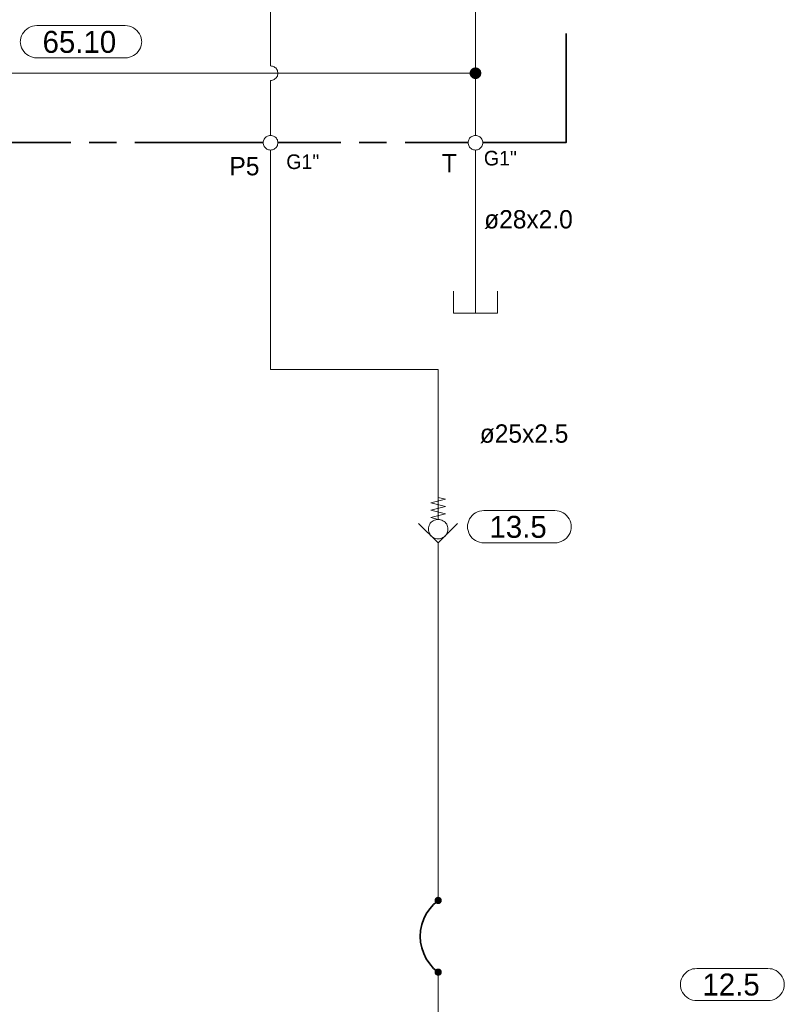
# Model space of a CAD drawing. Header units: millimetres. Extents: x 0 to 138, y 0 to 47.
# Tile 56 of 165: x 31.17 to 34.45, y 11.72 to 15.95. Entities that reach past the tile are written whole.
import ezdxf

# ---------------------------------------------------------------- set-up
doc = ezdxf.new("R2010")
doc.units = ezdxf.units.MM
for name, color, linetype in [('PDF_Geomertry', 7, 'Continuous'), ('PDF_Solid Fills', 7, 'Continuous'), ('PDF_Text', 7, 'Continuous')]:
    doc.layers.add(name, color=color, linetype=linetype)
doc.styles.add('PDF Arial', font='txt')

msp = doc.modelspace()

# ---------------------------------------------------------------- hatches: boundary and pattern name
at = {"layer": 'PDF_Solid Fills', "transparency": 33554559}
for points in [[(33.1265, 15.7188), (33.114, 15.7401), (33.1168, 15.7415)], [(33.1265, 15.7188), (33.1168, 15.7415), (33.1201, 15.7429)], [(33.1265, 15.7188), (33.1201, 15.7429), (33.1229, 15.7429)], [(33.1265, 15.7188), (33.1229, 15.7429), (33.1265, 15.7438)], [(33.1265, 15.7188), (33.1265, 15.7438), (33.1299, 15.7429)], [(33.1265, 15.7188), (33.1335, 15.7429), (33.1363, 15.7415)], [(33.1265, 15.7188), (33.1299, 15.7429), (33.1335, 15.7429)], [(33.1265, 15.7188), (33.1363, 15.7415), (33.139, 15.7401)], [(33.1265, 15.7188), (33.1015, 15.7215), (33.1021, 15.7249)], [(33.1265, 15.7188), (33.1015, 15.7188), (33.1015, 15.7215)], [(33.1265, 15.7188), (33.1015, 15.7151), (33.1015, 15.7188)], [(33.1265, 15.7188), (33.1021, 15.7118), (33.1015, 15.7151)], [(33.1265, 15.7188), (33.1021, 15.7249), (33.1035, 15.7276)], [(33.1265, 15.7188), (33.1035, 15.709), (33.1021, 15.7118)], [(33.1265, 15.7188), (33.1035, 15.7276), (33.1049, 15.7313)], [(33.1265, 15.7188), (33.1049, 15.7054), (33.1035, 15.709)], [(33.1265, 15.7188), (33.1049, 15.7313), (33.1063, 15.734)], [(33.1265, 15.7188), (33.1063, 15.7035), (33.1049, 15.7054)], [(33.1265, 15.7188), (33.1063, 15.734), (33.109, 15.736)], [(33.1265, 15.7188), (33.109, 15.7007), (33.1063, 15.7035)], [(33.1265, 15.7188), (33.109, 15.736), (33.1113, 15.7382)], [(33.1265, 15.7188), (33.1113, 15.6985), (33.109, 15.7007)], [(33.1265, 15.7188), (33.1113, 15.7382), (33.114, 15.7401)], [(33.1265, 15.7188), (33.114, 15.6965), (33.1113, 15.6985)], [(33.1265, 15.7188), (33.1168, 15.6951), (33.114, 15.6965)], [(33.1265, 15.7188), (33.1201, 15.6943), (33.1168, 15.6951)], [(33.1265, 15.7188), (33.1229, 15.6938), (33.1201, 15.6943)], [(33.1265, 15.7188), (33.1265, 15.6929), (33.1229, 15.6938)], [(33.1265, 15.7188), (33.139, 15.7401), (33.1418, 15.7382)], [(33.1265, 15.7188), (33.1418, 15.7382), (33.1446, 15.736)], [(33.1265, 15.7188), (33.1446, 15.736), (33.1465, 15.734)], [(33.1265, 15.7188), (33.1465, 15.734), (33.1488, 15.7313)], [(33.1265, 15.7188), (33.1488, 15.7313), (33.1501, 15.7276)], [(33.1265, 15.7188), (33.1501, 15.7276), (33.1507, 15.7249)], [(33.1265, 15.7188), (33.1507, 15.7249), (33.1515, 15.7215)], [(33.1265, 15.7188), (33.1515, 15.7215), (33.1515, 15.7188)], [(33.1265, 15.7188), (33.1299, 15.6938), (33.1265, 15.6929)], [(33.1265, 15.7188), (33.1335, 15.6943), (33.1299, 15.6938)], [(33.1265, 15.7188), (33.1363, 15.6951), (33.1335, 15.6943)], [(33.1265, 15.7188), (33.139, 15.6965), (33.1363, 15.6951)], [(33.1265, 15.7188), (33.1418, 15.6985), (33.139, 15.6965)], [(33.1265, 15.7188), (33.1446, 15.7007), (33.1418, 15.6985)], [(33.1265, 15.7188), (33.1465, 15.7035), (33.1446, 15.7007)], [(33.1265, 15.7188), (33.1488, 15.7054), (33.1465, 15.7035)], [(33.1265, 15.7188), (33.1501, 15.709), (33.1488, 15.7054)], [(33.1265, 15.7188), (33.1507, 15.7118), (33.1501, 15.709)], [(33.1265, 15.7188), (33.1515, 15.7151), (33.1507, 15.7118)], [(33.1265, 15.7188), (33.1515, 15.7188), (33.1515, 15.7151)], [(32.966, 12.1632), (32.9507, 12.1674), (32.9515, 12.1693)], [(32.966, 12.1632), (32.9507, 12.1651), (32.9507, 12.1674)], [(32.966, 12.1632), (32.9507, 12.1632), (32.9507, 12.1651)], [(32.966, 12.1632), (32.9507, 12.161), (32.9507, 12.1632)], [(32.966, 12.1632), (32.9507, 12.159), (32.9507, 12.161)], [(32.966, 12.1632), (32.9515, 12.1568), (32.9507, 12.159)], [(32.966, 12.1632), (32.9515, 12.1693), (32.9529, 12.1707)], [(32.966, 12.1632), (32.9529, 12.1554), (32.9515, 12.1568)], [(32.966, 12.1632), (32.9529, 12.1707), (32.9535, 12.1729)], [(32.966, 12.1632), (32.9535, 12.1535), (32.9529, 12.1554)], [(32.966, 12.1632), (32.9535, 12.1729), (32.9549, 12.1743)], [(32.966, 12.1632), (32.9549, 12.1521), (32.9535, 12.1535)], [(32.966, 12.1632), (32.9549, 12.1743), (32.9571, 12.1757)], [(32.966, 12.1632), (32.9571, 12.1507), (32.9549, 12.1521)], [(32.966, 12.1632), (32.9571, 12.1757), (32.9585, 12.1771)], [(32.966, 12.1632), (32.9585, 12.1499), (32.9571, 12.1507)], [(32.966, 12.1632), (32.9585, 12.1771), (32.9604, 12.1776)], [(32.966, 12.1632), (32.9604, 12.1485), (32.9585, 12.1499)], [(32.966, 12.1632), (32.9604, 12.1776), (32.9618, 12.1785)], [(32.966, 12.1632), (32.9618, 12.1479), (32.9604, 12.1485)], [(32.966, 12.1632), (32.9618, 12.1785), (32.964, 12.179)], [(32.966, 12.1632), (32.964, 12.1479), (32.9618, 12.1479)], [(32.966, 12.1632), (32.964, 12.179), (32.966, 12.179)], [(32.966, 12.1632), (32.966, 12.1479), (32.964, 12.1479)], [(32.966, 12.1632), (32.9682, 12.179), (32.9701, 12.1785)], [(32.966, 12.1632), (32.966, 12.179), (32.9682, 12.179)], [(32.966, 12.1632), (32.9701, 12.1785), (32.9724, 12.1776)], [(32.966, 12.1632), (32.9724, 12.1776), (32.9743, 12.1771)], [(32.966, 12.1632), (32.9743, 12.1771), (32.9757, 12.1757)], [(32.966, 12.1632), (32.9757, 12.1757), (32.9771, 12.1743)], [(32.966, 12.1632), (32.9771, 12.1743), (32.9785, 12.1729)], [(32.966, 12.1632), (32.9785, 12.1729), (32.9799, 12.1707)], [(32.966, 12.1632), (32.9799, 12.1707), (32.9807, 12.1693)], [(32.966, 12.1632), (32.9807, 12.1693), (32.9813, 12.1674)], [(32.966, 12.1632), (32.9813, 12.1674), (32.9821, 12.1651)], [(32.966, 12.1632), (32.9821, 12.1651), (32.9821, 12.1632)], [(32.966, 12.1632), (32.9682, 12.1479), (32.966, 12.1479)], [(32.966, 12.1632), (32.9701, 12.1479), (32.9682, 12.1479)], [(32.966, 12.1632), (32.9724, 12.1485), (32.9701, 12.1479)], [(32.966, 12.1632), (32.9743, 12.1499), (32.9724, 12.1485)], [(32.966, 12.1632), (32.9757, 12.1507), (32.9743, 12.1499)], [(32.966, 12.1632), (32.9771, 12.1521), (32.9757, 12.1507)], [(32.966, 12.1632), (32.9785, 12.1535), (32.9771, 12.1521)], [(32.966, 12.1632), (32.9799, 12.1554), (32.9785, 12.1535)], [(32.966, 12.1632), (32.9807, 12.1568), (32.9799, 12.1554)], [(32.966, 12.1632), (32.9813, 12.159), (32.9807, 12.1568)], [(32.966, 12.1632), (32.9821, 12.161), (32.9813, 12.159)], [(32.966, 12.1632), (32.9821, 12.1632), (32.9821, 12.161)], [(32.966, 11.8554), (32.9507, 11.859), (32.9515, 11.861)], [(32.966, 11.8554), (32.9507, 11.8576), (32.9507, 11.859)], [(32.966, 11.8554), (32.9507, 11.8554), (32.9507, 11.8576)], [(32.966, 11.8554), (32.9507, 11.8535), (32.9507, 11.8554)], [(32.966, 11.8554), (32.9507, 11.8512), (32.9507, 11.8535)], [(32.966, 11.8554), (32.9515, 11.8493), (32.9507, 11.8512)], [(32.966, 11.8554), (32.9515, 11.861), (32.9529, 11.8632)], [(32.966, 11.8554), (32.9529, 11.8471), (32.9515, 11.8493)], [(32.966, 11.8554), (32.9529, 11.8632), (32.9535, 11.8646)], [(32.966, 11.8554), (32.9535, 11.8457), (32.9529, 11.8471)], [(32.966, 11.8554), (32.9535, 11.8646), (32.9549, 11.8665)], [(32.966, 11.8554), (32.9549, 11.8443), (32.9535, 11.8457)], [(32.966, 11.8554), (32.9549, 11.8665), (32.9571, 11.8679)], [(32.966, 11.8554), (32.9571, 11.8429), (32.9549, 11.8443)], [(32.966, 11.8554), (32.9571, 11.8679), (32.9585, 11.8688)], [(32.966, 11.8554), (32.9585, 11.8415), (32.9571, 11.8429)], [(32.966, 11.8554), (32.9585, 11.8688), (32.9604, 11.8693)], [(32.966, 11.8554), (32.9604, 11.841), (32.9585, 11.8415)], [(32.966, 11.8554), (32.9604, 11.8693), (32.9618, 11.8701)], [(32.966, 11.8554), (32.9618, 11.8401), (32.9604, 11.841)], [(32.966, 11.8554), (32.9618, 11.8701), (32.964, 11.8707)], [(32.966, 11.8554), (32.964, 11.8396), (32.9618, 11.8401)], [(32.966, 11.8554), (32.964, 11.8707), (32.966, 11.8707)], [(32.966, 11.8554), (32.966, 11.8396), (32.964, 11.8396)], [(32.966, 11.8554), (32.9682, 11.8707), (32.9701, 11.8701)], [(32.966, 11.8554), (32.966, 11.8707), (32.9682, 11.8707)], [(32.966, 11.8554), (32.9701, 11.8701), (32.9724, 11.8693)], [(32.966, 11.8554), (32.9724, 11.8693), (32.9743, 11.8688)], [(32.966, 11.8554), (32.9743, 11.8688), (32.9757, 11.8679)], [(32.966, 11.8554), (32.9757, 11.8679), (32.9771, 11.8665)], [(32.966, 11.8554), (32.9771, 11.8665), (32.9785, 11.8646)], [(32.966, 11.8554), (32.9785, 11.8646), (32.9799, 11.8632)], [(32.966, 11.8554), (32.9799, 11.8632), (32.9807, 11.861)], [(32.966, 11.8554), (32.9807, 11.861), (32.9813, 11.859)], [(32.966, 11.8554), (32.9813, 11.859), (32.9821, 11.8576)], [(32.966, 11.8554), (32.9821, 11.8576), (32.9821, 11.8554)], [(32.966, 11.8554), (32.9682, 11.8396), (32.966, 11.8396)], [(32.966, 11.8554), (32.9701, 11.8401), (32.9682, 11.8396)], [(32.966, 11.8554), (32.9724, 11.841), (32.9701, 11.8401)], [(32.966, 11.8554), (32.9743, 11.8415), (32.9724, 11.841)], [(32.966, 11.8554), (32.9757, 11.8429), (32.9743, 11.8415)], [(32.966, 11.8554), (32.9771, 11.8443), (32.9757, 11.8429)], [(32.966, 11.8554), (32.9785, 11.8457), (32.9771, 11.8443)], [(32.966, 11.8554), (32.9799, 11.8471), (32.9785, 11.8457)], [(32.966, 11.8554), (32.9807, 11.8493), (32.9799, 11.8471)], [(32.966, 11.8554), (32.9813, 11.8512), (32.9807, 11.8493)], [(32.966, 11.8554), (32.9821, 11.8535), (32.9813, 11.8512)], [(32.966, 11.8554), (32.9821, 11.8554), (32.9821, 11.8535)]]:
    msp.add_hatch(color=256, dxfattribs=at).paths.add_polyline_path(points)

# ---------------------------------------------------------------- linework, layer by layer
at = {"layer": 'PDF_Geomertry', "lineweight": 15}
for points in [[(33.1265, 16.9221), (33.1265, 15.7188)], [(32.2465, 15.7499), (32.2465, 15.9826)], [(32.2465, 15.4513), (32.2465, 15.6868), (32.2507, 15.6874), (32.2543, 15.6882), (32.2585, 15.6896), (32.2618, 15.691), (32.2654, 15.6938), (32.2687, 15.6965), (32.2715, 15.6993), (32.2738, 15.7026), (32.2757, 15.7062), (32.2765, 15.7104), (32.2779, 15.7146), (32.2779, 15.7188), (32.2779, 15.7221), (32.2765, 15.7262), (32.2757, 15.7304), (32.2738, 15.734), (32.2715, 15.7374), (32.2687, 15.741), (32.2654, 15.7429), (32.2618, 15.7457), (32.2585, 15.7471), (32.2543, 15.7485), (32.2507, 15.7493), (32.2465, 15.7499), (32.2507, 15.7493), (32.2543, 15.7485), (32.2585, 15.7471), (32.2618, 15.7457), (32.2654, 15.7429), (32.2687, 15.741), (32.2715, 15.7374), (32.2738, 15.734), (32.2757, 15.7304), (32.2765, 15.7262), (32.2779, 15.7221), (32.2779, 15.7188), (32.2779, 15.7146), (32.2765, 15.7104), (32.2757, 15.7062), (32.2738, 15.7026), (32.2715, 15.6993), (32.2687, 15.6965), (32.2654, 15.6938), (32.2618, 15.691), (32.2585, 15.6896), (32.2543, 15.6882), (32.2507, 15.6874), (32.2465, 15.6868)], [(23.2785, 15.7188), (26.2085, 15.7188), (28.3201, 15.7188), (31.014, 15.7188), (33.1265, 15.7188), (33.1265, 15.4513)], [(32.966, 13.8951), (32.9979, 13.8874), (32.9349, 13.8715), (32.9979, 13.8563), (32.9349, 13.8401), (32.9979, 13.8243), (32.9349, 13.809), (32.966, 13.8007), (32.966, 14.4451), (32.2465, 14.4451), (32.2465, 15.3882)], [(33.1265, 14.6874), (33.1265, 14.8257), (33.1265, 15.3882)], [(33.0321, 14.7818), (33.0321, 14.6874), (33.221, 14.6874), (33.221, 14.7818)], [(33.0501, 13.7832), (32.966, 13.6999), (32.8826, 13.7832)], [(32.966, 13.6999), (32.966, 13.6749), (32.966, 12.1632)], [(32.966, 10.4749), (32.966, 11.8554)]]:
    msp.add_lwpolyline(points, dxfattribs=at)
for points in [[(31.6224, 15.9229), (31.6321, 15.9221), (31.641, 15.9201), (31.6493, 15.9174), (31.6576, 15.9132), (31.6654, 15.9082), (31.6724, 15.9021), (31.6785, 15.8951), (31.6835, 15.8874), (31.6876, 15.879), (31.691, 15.8701), (31.6924, 15.861), (31.6932, 15.8521), (31.6932, 15.8549), (31.6924, 15.8457), (31.691, 15.8368), (31.6876, 15.8276), (31.6835, 15.8201), (31.6785, 15.8118), (31.6724, 15.8049), (31.6654, 15.7993), (31.6576, 15.7938), (31.6493, 15.7896), (31.641, 15.7868), (31.6321, 15.7846), (31.6224, 15.7846), (31.2424, 15.7846), (31.2326, 15.7846), (31.2237, 15.7868), (31.2154, 15.7896), (31.2071, 15.7938), (31.1993, 15.7993), (31.1924, 15.8049), (31.1862, 15.8118), (31.1807, 15.8201), (31.1765, 15.8276), (31.1737, 15.8368), (31.1724, 15.8457), (31.1715, 15.8549), (31.1715, 15.8521), (31.1724, 15.861), (31.1737, 15.8701), (31.1765, 15.879), (31.1807, 15.8874), (31.1862, 15.8951), (31.1924, 15.9021), (31.1993, 15.9082), (31.2071, 15.9132), (31.2154, 15.9174), (31.2237, 15.9201), (31.2326, 15.9221), (31.2424, 15.9229), (31.6224, 15.9229)], [(32.2779, 15.4201), (32.2779, 15.4235), (32.2765, 15.4276), (32.2757, 15.4318), (32.2738, 15.4354), (32.2715, 15.4388), (32.2687, 15.4424), (32.2654, 15.4443), (32.2618, 15.4471), (32.2585, 15.4485), (32.2543, 15.4499), (32.2507, 15.4507), (32.2465, 15.4513), (32.2424, 15.4507), (32.2382, 15.4499), (32.234, 15.4485), (32.2307, 15.4471), (32.2271, 15.4443), (32.2243, 15.4424), (32.2215, 15.4388), (32.2196, 15.4354), (32.2174, 15.4318), (32.216, 15.4276), (32.2154, 15.4235), (32.2146, 15.4201), (32.2154, 15.416), (32.216, 15.4118), (32.2174, 15.4076), (32.2196, 15.404), (32.2215, 15.4007), (32.2243, 15.3979), (32.2271, 15.3951), (32.2307, 15.3924), (32.234, 15.391), (32.2382, 15.3896), (32.2424, 15.3888), (32.2465, 15.3882), (32.2507, 15.3888), (32.2543, 15.3896), (32.2585, 15.391), (32.2618, 15.3924), (32.2654, 15.3951), (32.2687, 15.3979), (32.2715, 15.4007), (32.2738, 15.404), (32.2757, 15.4076), (32.2765, 15.4118), (32.2779, 15.416), (32.2779, 15.4201)], [(33.1576, 15.4201), (33.1576, 15.4235), (33.1571, 15.4276), (33.1557, 15.4318), (33.1535, 15.4354), (33.1515, 15.4388), (33.1488, 15.4424), (33.146, 15.4443), (33.1424, 15.4471), (33.1382, 15.4485), (33.1349, 15.4499), (33.1307, 15.4507), (33.1265, 15.4513), (33.1224, 15.4507), (33.1182, 15.4499), (33.1146, 15.4485), (33.1113, 15.4471), (33.1076, 15.4443), (33.1043, 15.4424), (33.1015, 15.4388), (33.0993, 15.4354), (33.0974, 15.4318), (33.096, 15.4276), (33.0951, 15.4235), (33.0951, 15.4201), (33.0951, 15.416), (33.096, 15.4118), (33.0974, 15.4076), (33.0993, 15.404), (33.1015, 15.4007), (33.1043, 15.3979), (33.1076, 15.3951), (33.1113, 15.3924), (33.1146, 15.391), (33.1182, 15.3896), (33.1224, 15.3888), (33.1265, 15.3882), (33.1307, 15.3888), (33.1349, 15.3896), (33.1382, 15.391), (33.1424, 15.3924), (33.146, 15.3951), (33.1488, 15.3979), (33.1515, 15.4007), (33.1535, 15.404), (33.1557, 15.4076), (33.1571, 15.4118), (33.1576, 15.416), (33.1576, 15.4201)], [(33.4674, 13.8388), (33.4771, 13.8382), (33.4863, 13.836), (33.4946, 13.8332), (33.5029, 13.829), (33.5104, 13.8243), (33.5174, 13.8179), (33.5238, 13.811), (33.5285, 13.8035), (33.5326, 13.7951), (33.5363, 13.786), (33.5376, 13.7771), (33.5382, 13.7679), (33.5382, 13.7707), (33.5376, 13.7618), (33.5363, 13.7526), (33.5326, 13.7438), (33.5285, 13.736), (33.5238, 13.7276), (33.5174, 13.7207), (33.5104, 13.7151), (33.5029, 13.7096), (33.4946, 13.7054), (33.4863, 13.7026), (33.4771, 13.7007), (33.4674, 13.7007), (33.1626, 13.7007), (33.1535, 13.7007), (33.1446, 13.7026), (33.1354, 13.7054), (33.1271, 13.7096), (33.1196, 13.7151), (33.1126, 13.7207), (33.1063, 13.7276), (33.1015, 13.736), (33.0974, 13.7438), (33.0946, 13.7526), (33.0924, 13.7618), (33.0918, 13.7707), (33.0918, 13.7679), (33.0924, 13.7771), (33.0946, 13.786), (33.0974, 13.7951), (33.1015, 13.8035), (33.1063, 13.811), (33.1126, 13.8179), (33.1196, 13.8243), (33.1271, 13.829), (33.1354, 13.8332), (33.1446, 13.836), (33.1535, 13.8382), (33.1626, 13.8388), (33.4674, 13.8388)], [(33.0085, 13.759), (33.0076, 13.7646), (33.0071, 13.7701), (33.0049, 13.7749), (33.0029, 13.7799), (32.9993, 13.7846), (32.996, 13.7887), (32.9918, 13.7924), (32.9868, 13.7951), (32.9821, 13.7979), (32.9771, 13.7993), (32.9715, 13.8007), (32.966, 13.8007), (32.9604, 13.8007), (32.9557, 13.7993), (32.9501, 13.7979), (32.9451, 13.7951), (32.941, 13.7924), (32.9368, 13.7887), (32.9326, 13.7846), (32.9299, 13.7799), (32.9279, 13.7749), (32.9257, 13.7701), (32.9243, 13.7646), (32.9243, 13.759), (32.9243, 13.7535), (32.9257, 13.7479), (32.9279, 13.7429), (32.9299, 13.7382), (32.9326, 13.7332), (32.9368, 13.729), (32.941, 13.7257), (32.9451, 13.7229), (32.9501, 13.7201), (32.9557, 13.7188), (32.9604, 13.7174), (32.966, 13.7174), (32.9715, 13.7174), (32.9771, 13.7188), (32.9821, 13.7201), (32.9868, 13.7229), (32.9918, 13.7257), (32.996, 13.729), (32.9993, 13.7332), (33.0029, 13.7382), (33.0049, 13.7429), (33.0071, 13.7479), (33.0076, 13.7535), (33.0085, 13.759)], [(34.3821, 11.8707), (34.3918, 11.8701), (34.4007, 11.8688), (34.409, 11.8651), (34.4174, 11.8618), (34.4251, 11.8563), (34.4321, 11.8499), (34.4382, 11.8429), (34.4438, 11.8354), (34.4479, 11.8271), (34.4507, 11.8188), (34.4521, 11.8096), (34.4529, 11.7999), (34.4529, 11.8035), (34.4521, 11.7943), (34.4507, 11.7854), (34.4479, 11.7763), (34.4438, 11.7679), (34.4382, 11.7604), (34.4321, 11.7535), (34.4251, 11.7471), (34.4174, 11.7424), (34.409, 11.7382), (34.4007, 11.7354), (34.3918, 11.7332), (34.3821, 11.7326), (34.0771, 11.7326), (34.0682, 11.7332), (34.059, 11.7354), (34.0501, 11.7382), (34.0418, 11.7424), (34.034, 11.7471), (34.0271, 11.7535), (34.0215, 11.7604), (34.016, 11.7679), (34.0118, 11.7763), (34.009, 11.7854), (34.0071, 11.7943), (34.0071, 11.8035), (34.0071, 11.7999), (34.0071, 11.8096), (34.009, 11.8188), (34.0118, 11.8271), (34.016, 11.8354), (34.0215, 11.8429), (34.0271, 11.8499), (34.034, 11.8563), (34.0418, 11.8618), (34.0501, 11.8651), (34.059, 11.8688), (34.0682, 11.8701), (34.0771, 11.8707), (34.3821, 11.8707)]]:
    msp.add_lwpolyline(points, close=True, dxfattribs=at)
at = {"layer": 'PDF_Geomertry', "lineweight": 35}
for points in [[(33.1576, 15.4201), (33.516, 15.4201), (33.516, 15.8896)], [(30.8771, 15.4201), (31.389, 15.4201)], [(31.4674, 15.4201), (31.5854, 15.4201)], [(31.664, 15.4201), (32.2146, 15.4201)], [(32.2779, 15.4201), (32.5487, 15.4201)], [(32.6271, 15.4201), (32.7451, 15.4201)], [(32.8243, 15.4201), (33.0951, 15.4201)], [(32.966, 12.1632), (32.9465, 12.1465), (32.9299, 12.1276), (32.9154, 12.1063), (32.9043, 12.084), (32.896, 12.0596), (32.891, 12.0346), (32.889, 12.009), (32.891, 11.984), (32.896, 11.959), (32.9043, 11.9346), (32.9154, 11.9118), (32.9299, 11.891), (32.9465, 11.8715), (32.966, 11.8554)]]:
    msp.add_lwpolyline(points, dxfattribs=at)
at = {"layer": 'PDF_Geomertry', "lineweight": 0}
for points in [[(33.114, 15.7188), (33.114, 15.7165), (33.1146, 15.7151), (33.1146, 15.7138), (33.1154, 15.7118), (33.1168, 15.711), (33.1174, 15.7096), (33.1188, 15.7082), (33.1201, 15.7076), (33.1215, 15.7068), (33.1229, 15.7062), (33.1251, 15.7062), (33.1265, 15.7054), (33.1285, 15.7062), (33.1299, 15.7062), (33.1313, 15.7068), (33.1326, 15.7076), (33.134, 15.7082), (33.1354, 15.7096), (33.1368, 15.711), (33.1376, 15.7118), (33.1382, 15.7138), (33.139, 15.7151), (33.139, 15.7165), (33.139, 15.7188), (33.139, 15.7201), (33.139, 15.7215), (33.1382, 15.7229), (33.1376, 15.7249), (33.1368, 15.7262), (33.1354, 15.7271), (33.134, 15.7285), (33.1326, 15.729), (33.1313, 15.7299), (33.1299, 15.7304), (33.1285, 15.7313), (33.1265, 15.7313), (33.1251, 15.7313), (33.1229, 15.7304), (33.1215, 15.7299), (33.1201, 15.729), (33.1188, 15.7285), (33.1174, 15.7271), (33.1168, 15.7262), (33.1154, 15.7249), (33.1146, 15.7229), (33.1146, 15.7215), (33.114, 15.7201), (33.114, 15.7188)], [(32.9585, 12.1632), (32.9585, 12.1624), (32.9585, 12.161), (32.959, 12.1604), (32.9599, 12.159), (32.9599, 12.1582), (32.9604, 12.1576), (32.9613, 12.1568), (32.9626, 12.1563), (32.9632, 12.1563), (32.964, 12.1554), (32.9654, 12.1554), (32.966, 12.1554), (32.9674, 12.1554), (32.9682, 12.1554), (32.9696, 12.1563), (32.9701, 12.1563), (32.971, 12.1568), (32.9715, 12.1576), (32.9724, 12.1582), (32.9729, 12.159), (32.9737, 12.1604), (32.9737, 12.161), (32.9743, 12.1624), (32.9743, 12.1632), (32.9743, 12.1646), (32.9737, 12.1651), (32.9737, 12.166), (32.9729, 12.1674), (32.9724, 12.1679), (32.9715, 12.1688), (32.971, 12.1693), (32.9701, 12.1701), (32.9696, 12.1707), (32.9682, 12.1707), (32.9674, 12.1707), (32.966, 12.1707), (32.9654, 12.1707), (32.964, 12.1707), (32.9632, 12.1707), (32.9626, 12.1701), (32.9613, 12.1693), (32.9604, 12.1688), (32.9599, 12.1679), (32.9599, 12.1674), (32.959, 12.166), (32.9585, 12.1651), (32.9585, 12.1646), (32.9585, 12.1632)], [(32.9585, 11.8554), (32.9585, 11.854), (32.9585, 11.8535), (32.959, 11.8521), (32.9599, 11.8512), (32.9599, 11.8507), (32.9604, 11.8499), (32.9613, 11.8493), (32.9626, 11.8485), (32.9632, 11.8479), (32.964, 11.8479), (32.9654, 11.8471), (32.966, 11.8471), (32.9674, 11.8471), (32.9682, 11.8479), (32.9696, 11.8479), (32.9701, 11.8485), (32.971, 11.8493), (32.9715, 11.8499), (32.9724, 11.8507), (32.9729, 11.8512), (32.9737, 11.8521), (32.9737, 11.8535), (32.9743, 11.854), (32.9743, 11.8554), (32.9743, 11.8563), (32.9737, 11.8568), (32.9737, 11.8582), (32.9729, 11.859), (32.9724, 11.8596), (32.9715, 11.861), (32.971, 11.8618), (32.9701, 11.8618), (32.9696, 11.8624), (32.9682, 11.8624), (32.9674, 11.8632), (32.966, 11.8632), (32.9654, 11.8632), (32.964, 11.8624), (32.9632, 11.8624), (32.9626, 11.8618), (32.9613, 11.8618), (32.9604, 11.861), (32.9599, 11.8596), (32.9599, 11.859), (32.959, 11.8582), (32.9585, 11.8568), (32.9585, 11.8563), (32.9585, 11.8554)]]:
    msp.add_lwpolyline(points, close=True, dxfattribs=at)

# ---------------------------------------------------------------- texts
at = {"layer": 'PDF_Text', "attachment_point": 7, "style": 'PDF Arial'}
for s, insert, char_height in [('65.10', (31.2674, 15.8046), 0.09445), ('G1"', (33.1626, 15.321), 0.06283), ('P5', (32.0701, 15.2785), 0.07874), ('G1"', (32.314, 15.3057), 0.06283), ('T', (32.9821, 15.2924), 0.0787), ('ø28x2.0', (33.164, 15.0492), 0.07874), ('ø25x2.5', (33.1451, 14.1284), 0.07874), ('13.5', (33.1868, 13.7204), 0.09445), ('12.5', (34.1015, 11.7533), 0.09445)]:
    msp.add_mtext(s, dxfattribs=dict(at, insert=insert, char_height=char_height))

doc.saveas('drawing.dxf')
